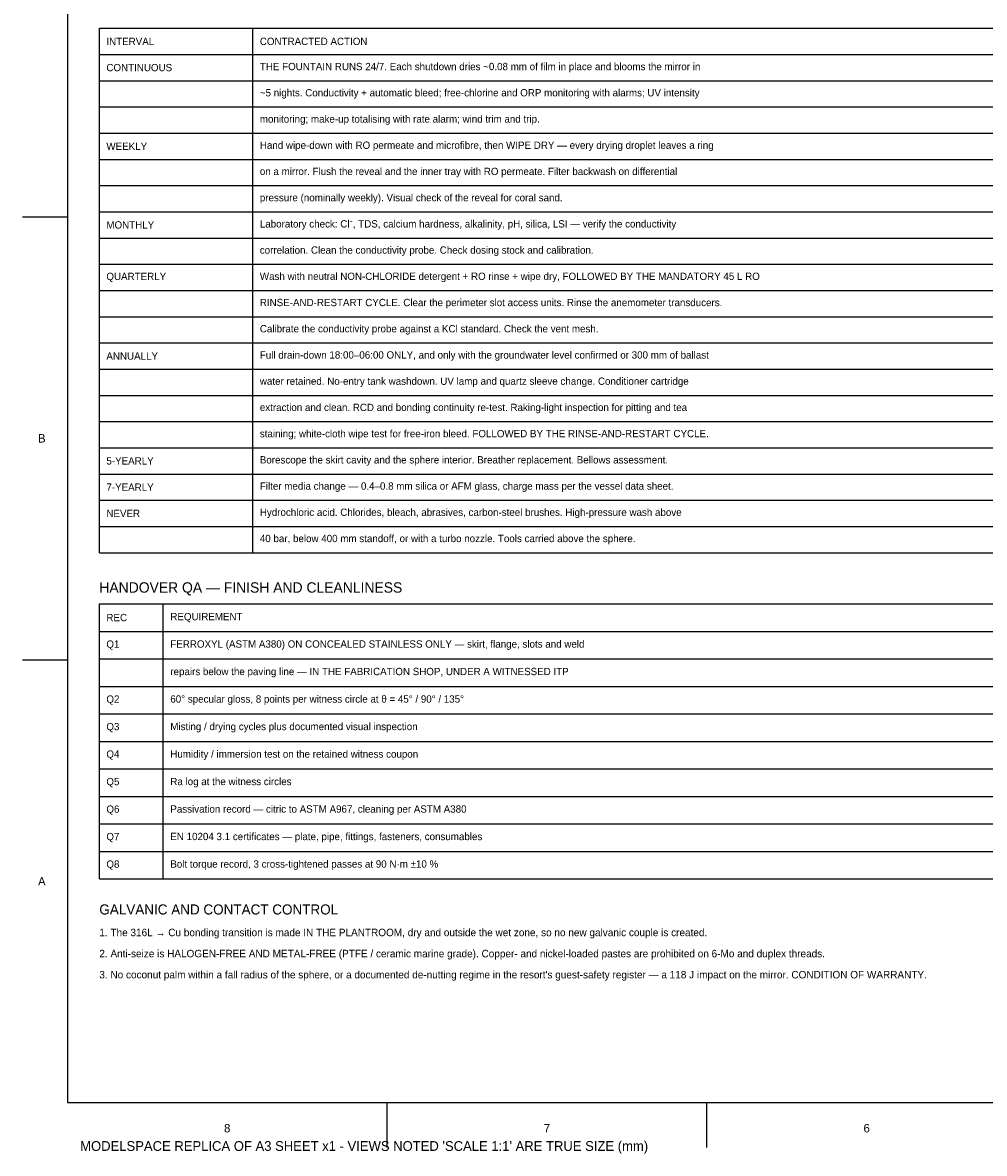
# Model space of a CAD drawing. Header units: millimetres. Extents: x 3 to 417, y 2 to 294.
# Tile 1 of 5: x 3 to 153, y 2 to 179. Entities that reach past the tile are written whole.
import ezdxf

# ---------------------------------------------------------------- set-up
doc = ezdxf.new("R2010")
doc.units = ezdxf.units.MM
for name, color, linetype in [('DIM', 3, 'Continuous'), ('TEXT', 2, 'Continuous'), ('TITLEBLOCK', 7, 'Continuous')]:
    doc.layers.add(name, color=color, linetype=linetype)

msp = doc.modelspace()

# ---------------------------------------------------------------- linework, layer by layer
at = {"layer": 'DIM'}
for p, q in [((15, 178), (250, 178)), ((15, 96), (15, 178)), ((39, 96), (39, 178)), ((15, 173.9), (250, 173.9)), ((15, 169.8), (250, 169.8)), ((15, 165.7), (250, 165.7)), ((15, 161.6), (250, 161.6)), ((15, 157.5), (250, 157.5)), ((15, 153.4), (250, 153.4)), ((15, 149.3), (250, 149.3)), ((15, 145.2), (250, 145.2)), ((15, 141.1), (250, 141.1)), ((15, 137), (250, 137)), ((15, 132.9), (250, 132.9)), ((15, 128.8), (250, 128.8)), ((15, 124.7), (250, 124.7)), ((15, 120.6), (250, 120.6)), ((15, 116.5), (250, 116.5)), ((15, 112.4), (250, 112.4)), ((15, 108.3), (250, 108.3)), ((15, 104.2), (250, 104.2)), ((15, 100.1), (250, 100.1)), ((15, 96), (250, 96)), ((15, 88), (250, 88)), ((15, 45), (15, 88)), ((25, 45), (25, 88)), ((15, 83.7), (250, 83.7)), ((15, 79.4), (250, 79.4)), ((15, 75.1), (250, 75.1)), ((15, 70.8), (250, 70.8)), ((15, 66.5), (250, 66.5)), ((15, 62.2), (250, 62.2)), ((15, 57.9), (250, 57.9)), ((15, 53.6), (250, 53.6)), ((15, 49.3), (250, 49.3)), ((15, 45), (250, 45))]:
    msp.add_line(p, q, dxfattribs=at)
at = {"layer": 'TITLEBLOCK'}
for p, q in [((3, 148.5), (10, 148.5)), ((3, 79.25), (10, 79.25)), ((60, 3), (60, 10)), ((110, 3), (110, 10))]:
    msp.add_line(p, q, dxfattribs=at)
msp.add_lwpolyline([(10, 10), (410, 10), (410, 287), (10, 287)], close=True, dxfattribs=at)

# ---------------------------------------------------------------- texts
at = {"layer": 'TEXT'}
for s, insert, char_height, attachment_point in [('INTERVAL', (16.1, 175.95), 1.144, 4), ('CONTRACTED ACTION', (40.1, 175.95), 1.1437, 4), ('CONTINUOUS', (16.1, 171.85), 1.144, 4), ('THE FOUNTAIN RUNS 24/7. Each shutdown dries ~0.08 mm of film in place and blooms the mirror in', (40.1, 171.85), 1.1437, 4), ('~5 nights. Conductivity + automatic bleed; free-chlorine and ORP monitoring with alarms; UV intensity', (40.1, 167.75), 1.14372, 4), ('monitoring; make-up totalising with rate alarm; wind trim and trip.', (40.1, 163.65), 1.1437, 4), ('WEEKLY', (16.1, 159.55), 1.144, 4), ('Hand wipe-down with RO permeate and microfibre, then WIPE DRY — every drying droplet leaves a ring', (40.1, 159.55), 1.1437, 4), ('on a mirror. Flush the reveal and the inner tray with RO permeate. Filter backwash on differential', (40.1, 155.45), 1.1437, 4), ('pressure (nominally weekly). Visual check of the reveal for coral sand.', (40.1, 151.35), 1.1437, 4), ('MONTHLY', (16.1, 147.25), 1.144, 4), ('Laboratory check: Cl⁻, TDS, calcium hardness, alkalinity, pH, silica, LSI — verify the conductivity', (40.1, 147.25), 1.1437, 4), ('correlation. Clean the conductivity probe. Check dosing stock and calibration.', (40.1, 143.15), 1.1437, 4), ('QUARTERLY', (16.1, 139.05), 1.144, 4), ('Wash with neutral NON-CHLORIDE detergent + RO rinse + wipe dry, FOLLOWED BY THE MANDATORY 45 L RO', (40.1, 139.05), 1.1437, 4), ('RINSE-AND-RESTART CYCLE. Clear the perimeter slot access units. Rinse the anemometer transducers.', (40.1, 134.95), 1.1437, 4), ('Calibrate the conductivity probe against a KCl standard. Check the vent mesh.', (40.1, 130.85), 1.1437, 4), ('ANNUALLY', (16.1, 126.75), 1.144, 4), ('Full drain-down 18:00–06:00 ONLY, and only with the groundwater level confirmed or 300 mm of ballast', (40.1, 126.75), 1.1437, 4), ('water retained. No-entry tank washdown. UV lamp and quartz sleeve change. Conditioner cartridge', (40.1, 122.65), 1.1437, 4), ('extraction and clean. RCD and bonding continuity re-test. Raking-light inspection for pitting and tea', (40.1, 118.55), 1.14372, 4), ('staining; white-cloth wipe test for free-iron bleed. FOLLOWED BY THE RINSE-AND-RESTART CYCLE.', (40.1, 114.45), 1.1437, 4), ('5-YEARLY', (16.1, 110.35), 1.144, 4), ('Borescope the skirt cavity and the sphere interior. Breather replacement. Bellows assessment.', (40.1, 110.35), 1.1437, 4), ('7-YEARLY', (16.1, 106.25), 1.144, 4), ('Filter media change — 0.4–0.8 mm silica or AFM glass, charge mass per the vessel data sheet.', (40.1, 106.25), 1.1437, 4), ('NEVER', (16.1, 102.15), 1.144, 4), ('Hydrochloric acid. Chlorides, bleach, abrasives, carbon-steel brushes. High-pressure wash above', (40.1, 102.15), 1.1437, 4), ('40 bar, below 400 mm standoff, or with a turbo nozzle. Tools carried above the sphere.', (40.1, 98.05), 1.1437, 4), ('HANDOVER QA — FINISH AND CLEANLINESS', (15, 89.3), 1.6266, 7), ('REC', (16.1, 85.85), 1.144, 4), ('REQUIREMENT', (26.1, 85.85), 1.1437, 4), ('Q1', (16.1, 81.55), 1.144, 4), ('FERROXYL (ASTM A380) ON CONCEALED STAINLESS ONLY — skirt, flange, slots and weld', (26.1, 81.55), 1.1437, 4), ('repairs below the paving line — IN THE FABRICATION SHOP, UNDER A WITNESSED ITP', (26.1, 77.25), 1.1437, 4), ('Q2', (16.1, 72.95), 1.144, 4), ('60° specular gloss, 8 points per witness circle at θ = 45° / 90° / 135°', (26.1, 72.95), 1.1437, 4), ('Q3', (16.1, 68.65), 1.144, 4), ('Misting / drying cycles plus documented visual inspection', (26.1, 68.65), 1.1437, 4), ('Q4', (16.1, 64.35), 1.144, 4), ('Humidity / immersion test on the retained witness coupon', (26.1, 64.35), 1.1437, 4), ('Q5', (16.1, 60.05), 1.144, 4), ('Ra log at the witness circles', (26.1, 60.05), 1.1437, 4), ('Q6', (16.1, 55.75), 1.144, 4), ('Passivation record — citric to ASTM A967, cleaning per ASTM A380', (26.1, 55.75), 1.1437, 4), ('Q7', (16.1, 51.45), 1.144, 4), ('EN 10204 3.1 certificates — plate, pipe, fittings, fasteners, consumables', (26.1, 51.45), 1.1437, 4), ('Q8', (16.1, 47.15), 1.144, 4), ('Bolt torque record, 3 cross-tightened passes at 90 N·m ±10 %', (26.1, 47.15), 1.1437, 4), ('GALVANIC AND CONTACT CONTROL', (15, 41), 1.5758, 1), ('1. The 316L → Cu bonding transition is made IN THE PLANTROOM, dry and outside the wet zone, so no new galvanic couple is created.', (15, 37.2), 1.16914, 1), ('2. Anti-seize is HALOGEN-FREE AND METAL-FREE (PTFE / ceramic marine grade). Copper- and nickel-loaded pastes are prohibited on 6-Mo and duplex threads.', (15, 33.9), 1.16914, 1), ("3. No coconut palm within a fall radius of the sphere, or a documented de-nutting regime in the resort's guest-safety register — a 118 J impact on the mirror. CONDITION OF WARRANTY.", (15, 30.6), 1.16914, 1)]:
    msp.add_mtext(s, dxfattribs=dict(at, insert=insert, char_height=char_height, attachment_point=attachment_point))
at = {"layer": 'TITLEBLOCK'}
for s, insert, char_height, attachment_point in [('B', (6, 113.88), 1.32, 5), ('A', (6, 44.62), 1.32, 5), ('8', (35, 6), 1.32, 5), ('7', (85, 6), 1.32, 5), ('6', (135, 6), 1.32, 5), ("MODELSPACE REPLICA OF A3 SHEET x1 - VIEWS NOTED 'SCALE 1:1' ARE TRUE SIZE (mm)", (12, 2), 1.525, 7)]:
    msp.add_mtext(s, dxfattribs=dict(at, insert=insert, char_height=char_height, attachment_point=attachment_point))

doc.saveas('drawing.dxf')
